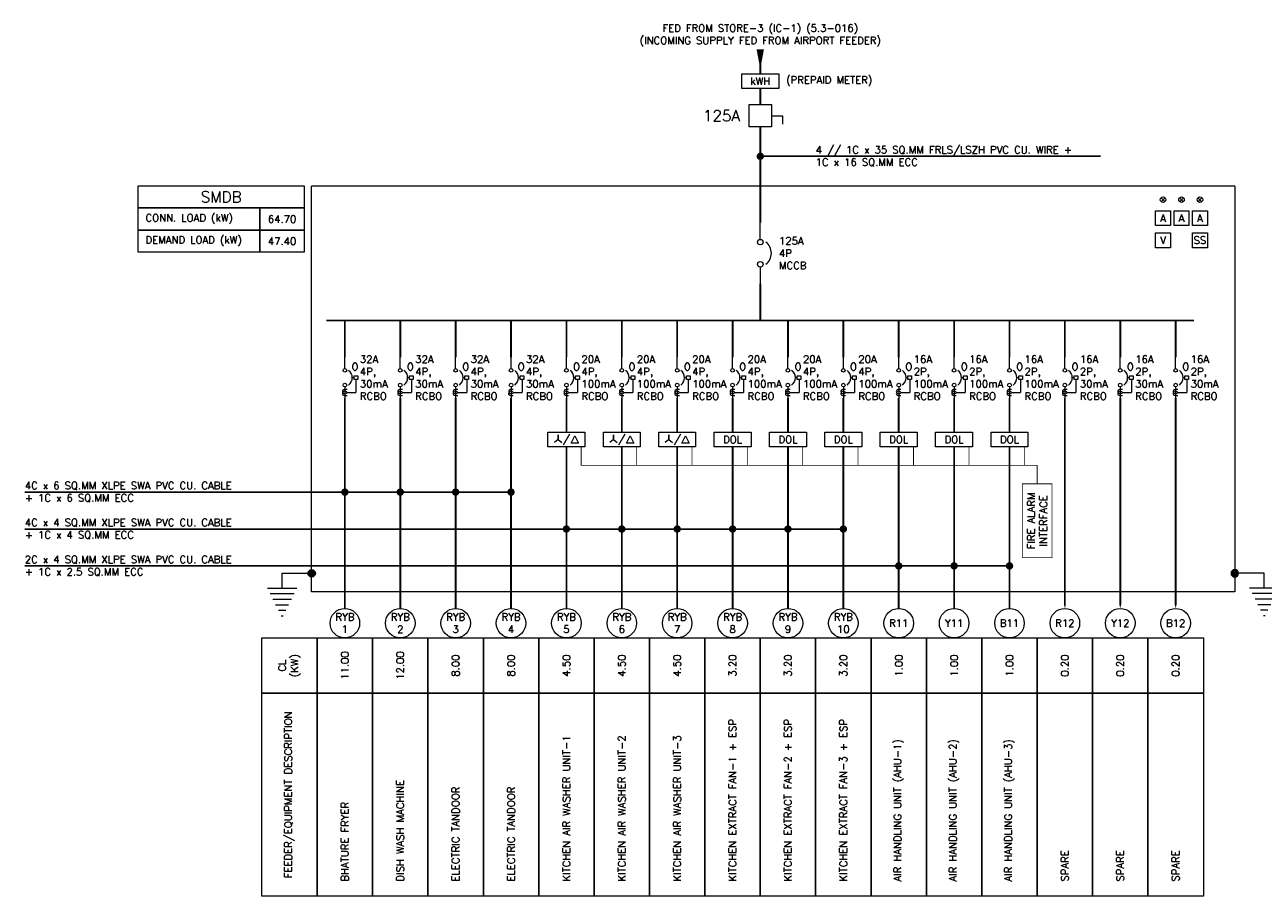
# Model space of a CAD drawing. Header units: millimetres. Extents: x -116035 to 11825, y -16901 to 13107.
# Tile 2 of 9: x -116035 to -99264, y 1300 to 13107. Entities that reach past the tile are written whole.
import ezdxf
from ezdxf.enums import TextEntityAlignment as Align

# ---------------------------------------------------------------- set-up
doc = ezdxf.new("R2010")
doc.units = ezdxf.units.MM
doc.linetypes.add('HIDDENX2', pattern=[19.05, 12.7, -6.35])
doc.linetypes.add('PHANTOM', pattern=[63.5, 31.75, -6.35, 6.35, -6.35, 6.35, -6.35])
for name, color, linetype, lineweight, true_color in [('M-MEP-ELPR-CABLE', 7, 'PHANTOM', 20, 0xb914eb), ('M-MEP-ELPR-CKT', 7, 'HIDDENX2', 20, 0x960000), ('M-MEP-ELPR-EQUIP', 6, 'Continuous', 20, 0xff00ff), ('M-MEP-ELSL-BREAKER', 7, 'Continuous', 20, 0xa41be4), ('M-MEP-ELSL-DEVICES', 7, 'Continuous', 20, 0xa41be4)]:
    doc.layers.add(name, color=color, linetype=linetype, lineweight=lineweight, true_color=true_color)
doc.layers.add('M-MEP-GEN', color=7, linetype='Continuous', lineweight=20)
doc.styles.add('100 ROMANS', font='romans.shx')
doc.styles.get("Standard").update_dxf_attribs({"font": 'romans.shx'})
doc.dimstyles.new('100-ROMANS', dxfattribs={"dimtxt": 100, "dimasz": 0.18, "dimexe": 0.18, "dimexo": 0.0625, "dimgap": 0.09, "dimtad": 0, "dimtih": 1, "dimtoh": 1, "dimdec": 4, "dimzin": 0, "dimdsep": 46, "dimtxsty": '100 ROMANS', "dimcen": 0.09, "dimadec": 0, "dimazin": 0, "dimtfac": 1, "dimtdec": 4, "dimtofl": 0, "dimtmove": 0, "dimatfit": 3, "dimfxl": 1, "dimtolj": 1, "dimtzin": 0, "dimarcsym": 0})

# ---------------------------------------------------------------- blocks, each defined once
blk = doc.blocks.new('EARTH')
h = blk.add_hatch(color=0)
h.dxf.hatch_style = 1
h.paths.add_polyline_path([(25, 0, 1), (-25, 0, 1)])
at = {"color": 0}
for p, q in [((-300, -100), (-100, -100)), ((-281.25, -137.5), (-118.75, -137.5)), ((-262.5, -175), (-137.5, -175)), ((-243.75, -212.5), (-156.25, -212.5)), ((-225, -250), (-175, -250)), ((-206.25, -287.5), (-193.75, -287.5))]:
    blk.add_line(p, q, dxfattribs=at)
blk.add_lwpolyline([(-200, -100), (-200, 0), (0, 0)], dxfattribs=at)
blk.add_circle((0, 0), 25, dxfattribs=at)
blk = doc.blocks.new('MCCB')
at = {"color": 0}
for points in [[(150, 0), (0, 0)], [(400, 0), (550, 0)]]:
    blk.add_lwpolyline(points, dxfattribs=at)
for centre in [(175, 0), (375, 0)]:
    blk.add_circle(centre, 25, dxfattribs=at)
blk.add_arc((275, -25), 125, 36.8699, 143.1301, dxfattribs=at)
blk = doc.blocks.new('TPN ISO')
at = {"color": 0}
blk.add_lwpolyline([(-100, 200), (100, 200), (100, 0), (-100, 0)], close=True, dxfattribs=at)
blk.add_lwpolyline([(100, 100), (200, 100), (200, 25)], dxfattribs=at)
blk.add_solid([(-100, 0), (100, 200), (100, 0), (-100, 0)], dxfattribs=at)
blk.add_attdef('XXXA', text='', height=100, dxfattribs=at).set_placement((-350, 100), align=Align.MIDDLE_CENTER)
blk = doc.blocks.new('DOL STARTER')
at = {"color": 0}
blk.add_lwpolyline([(-250, 200), (250, 200), (250, 0), (-250, 0)], close=True, dxfattribs=at)
blk.add_attdef('DOL', text='', height=100, dxfattribs=at).set_placement((0, 100), align=Align.MIDDLE_CENTER)
blk = doc.blocks.new('RCBO')
at = {"color": 0}
for p, q in [((275, 125), (275, 100)), ((300, 150), (475, 150)), ((475, 29), (475, 150))]:
    blk.add_line(p, q, dxfattribs=at)
blk.add_lwpolyline([(250, 175), (300, 175), (300, 125), (250, 125)], close=True, dxfattribs=at)
for points in [[(150, 0), (0, 0)], [(400, 0), (550, 0)]]:
    blk.add_lwpolyline(points, dxfattribs=at)
blk.add_lwpolyline([(436, 29), (436, -10, 0.44435), (462, -33, 0.708721), (475, 29, 0.735983), (490, -34, 0.414214), (514, -10), (514, 29)], format="xyb", dxfattribs=at)
for centre in [(175, 0), (375, 0)]:
    blk.add_circle(centre, 25, dxfattribs=at)
blk.add_arc((275, -25), 125, 36.8699, 143.1301, dxfattribs=at)
blk.add_attdef('O', text='', height=100, rotation=90, dxfattribs=at).set_placement((125, 137), align=Align.MIDDLE_CENTER)
blk = doc.blocks.new('STAR-DELTA STARTER')
at = {"color": 0}
for p, q in [((43, 175), (-43, 25)), ((-112, 100), (-162, 62)), ((-112, 162), (-112, 100)), ((-112, 100), (-112, 162)), ((-112, 100), (-62, 62))]:
    blk.add_line(p, q, dxfattribs=at)
for points in [[(-250, 200), (250, 200), (250, 0), (-250, 0)], [(112, 150), (112, 150), (162, 50), (62, 50)]]:
    blk.add_lwpolyline(points, close=True, dxfattribs=at)
blk = doc.blocks.new('VOLTMETER')
at = {"color": 0}
blk.add_lwpolyline([(-100, 200), (100, 200), (100, 0), (-100, 0)], close=True, dxfattribs=at)
blk.add_attdef('V', text='', height=100, dxfattribs=at).set_placement((0, 100), align=Align.MIDDLE_CENTER)
blk = doc.blocks.new('VSS')
at = {"color": 0}
blk.add_lwpolyline([(-100, 200), (100, 200), (100, 0), (-100, 0)], close=True, dxfattribs=at)
blk.add_attdef('SS', text='', height=100, dxfattribs=at).set_placement((0, 100), align=Align.MIDDLE_CENTER)
blk = doc.blocks.new('AMMETER')
at = {"color": 0}
blk.add_lwpolyline([(-100, 200), (100, 200), (100, 0), (-100, 0)], close=True, dxfattribs=at)
blk.add_attdef('A', text='', height=100, dxfattribs=at).set_placement((0, 100), align=Align.MIDDLE_CENTER)
blk = doc.blocks.new('IND. LAMPS')
at = {"color": 1, "true_color": 0xff0000}
for p, q in [((-277, 27), (-223, -27)), ((-277, -27), (-223, 27))]:
    blk.add_line(p, q, dxfattribs=at)
at = {"color": 56, "true_color": 0x7f7f00}
for p, q in [((-27, 27), (27, -27)), ((-27, -27), (27, 27))]:
    blk.add_line(p, q, dxfattribs=at)
at = {"color": 5, "true_color": 0x0000ff}
for p, q in [((223, 27), (277, -27)), ((223, -27), (277, 27))]:
    blk.add_line(p, q, dxfattribs=at)
at = {"color": 1, "true_color": 0xff0000}
blk.add_circle((-250, 0), 37.5, dxfattribs=at)
at = {"color": 56, "true_color": 0x7f7f00}
blk.add_circle((0, 0), 37.5, dxfattribs=at)
at = {"color": 5, "true_color": 0x0000ff}
blk.add_circle((250, 0), 37.5, dxfattribs=at)
blk = doc.blocks.new('KWH')
at = {"color": 0}
blk.add_lwpolyline([(-250, 200), (250, 200), (250, 0), (-250, 0)], close=True, dxfattribs=at)
blk.add_attdef('KWH', text='', height=100, dxfattribs=at).set_placement((0, 100), align=Align.MIDDLE_CENTER)

msp = doc.modelspace()

# ---------------------------------------------------------------- linework, layer by layer
at = {"layer": 'M-MEP-ELPR-CABLE', "color": 1, "ltscale": 0.1, "true_color": 0xff0000}
for points in [[(-106075, 12443, 25, 25, 0), (-106075, 12575, 25, 100, 0), (-106075, 12775, 0, 0, 0)], [(-106075, 12025, 25, 25, 0), (-106075, 12243, 25, 25, 0)]]:
    msp.add_lwpolyline(points, format="xyseb", dxfattribs=at)
at = {"layer": 'M-MEP-ELPR-CABLE', "color": 1, "ltscale": 0.1, "true_color": 0xff0000, "const_width": 25}
for points in [[(-106075, 10425), (-106075, 11725)], [(-111700, 5200), (-111700, 8050)], [(-110950, 5200), (-110950, 8050)], [(-110200, 5200), (-110200, 8050)], [(-109450, 5200), (-109450, 8050)], [(-108700, 5200), (-108700, 7387)], [(-107950, 5200), (-107950, 7387)], [(-107200, 5200), (-107200, 7387)], [(-106450, 5200), (-106450, 7387)], [(-105700, 5200), (-105700, 7387)], [(-104950, 5200), (-104950, 7387)], [(-104200, 5200), (-104200, 7387)], [(-103450, 5200), (-103450, 7387)], [(-102700, 5200), (-102700, 7387)]]:
    msp.add_lwpolyline(points, dxfattribs=at)
at = {"layer": 'M-MEP-ELPR-CKT', "color": 116, "ltscale": 0.1, "true_color": 0x136734, "const_width": 10}
for points in [[(-108500, 7387), (-108500, 7137), (-102325, 7137)], [(-107750, 7387), (-107750, 7137)], [(-107000, 7387), (-107000, 7137)], [(-106250, 7387), (-106250, 7137)], [(-105500, 7387), (-105500, 7137)], [(-104750, 7387), (-104750, 7137)], [(-104000, 7387), (-104000, 7137)], [(-103250, 7387), (-103250, 7137)], [(-102500, 7387), (-102500, 7137)], [(-102325, 6887), (-102325, 7137)]]:
    msp.add_lwpolyline(points, dxfattribs=at)
msp.add_lwpolyline([(-102525, 6887), (-102125, 6887), (-102125, 5887), (-102525, 5887)], close=True, dxfattribs=at)
at = {"layer": 'M-MEP-ELPR-EQUIP', "linetype": 'HIDDENX2', "ltscale": 0.15}
msp.add_lwpolyline([(-112150, 5425), (-112150, 10925), (-99650, 10925), (-99650, 5425)], close=True, dxfattribs=at)
at = {"layer": 'M-MEP-GEN'}
for points in [[(-114500, 10925), (-112250, 10925), (-112250, 10625), (-114500, 10625)], [(-114500, 10625), (-112850, 10625), (-112850, 10325), (-114500, 10325)], [(-112250, 10625), (-112250, 10325), (-112850, 10325), (-112850, 10625)], [(-114500, 10325), (-112850, 10325), (-112850, 10025), (-114500, 10025)], [(-112250, 10325), (-112250, 10025), (-112850, 10025), (-112850, 10325)], [(-112825, 4800), (-112075, 4800), (-112075, 4050), (-112825, 4050)], [(-112075, 4800), (-111325, 4800), (-111325, 4050), (-112075, 4050)], [(-111325, 4800), (-110575, 4800), (-110575, 4050), (-111325, 4050)], [(-110575, 4800), (-109825, 4800), (-109825, 4050), (-110575, 4050)], [(-109825, 4800), (-109075, 4800), (-109075, 4050), (-109825, 4050)], [(-109075, 4800), (-108325, 4800), (-108325, 4050), (-109075, 4050)], [(-108325, 4800), (-107575, 4800), (-107575, 4050), (-108325, 4050)], [(-107575, 4800), (-106825, 4800), (-106825, 4050), (-107575, 4050)], [(-106825, 4800), (-106075, 4800), (-106075, 4050), (-106825, 4050)], [(-106075, 4800), (-105325, 4800), (-105325, 4050), (-106075, 4050)], [(-105325, 4800), (-104575, 4800), (-104575, 4050), (-105325, 4050)], [(-104575, 4800), (-103825, 4800), (-103825, 4050), (-104575, 4050)], [(-103825, 4800), (-103075, 4800), (-103075, 4050), (-103825, 4050)], [(-103075, 4800), (-102325, 4800), (-102325, 4050), (-103075, 4050)], [(-102325, 4800), (-101575, 4800), (-101575, 4050), (-102325, 4050)], [(-101575, 4800), (-100825, 4800), (-100825, 4050), (-101575, 4050)], [(-100825, 4800), (-100075, 4800), (-100075, 4050), (-100825, 4050)], [(-112825, 4050), (-112075, 4050), (-112075, 1300), (-112825, 1300)], [(-112075, 4050), (-111325, 4050), (-111325, 1300), (-112075, 1300)], [(-111325, 4050), (-110575, 4050), (-110575, 1300), (-111325, 1300)], [(-110575, 4050), (-109825, 4050), (-109825, 1300), (-110575, 1300)], [(-109825, 4050), (-109075, 4050), (-109075, 1300), (-109825, 1300)], [(-109075, 4050), (-108325, 4050), (-108325, 1300), (-109075, 1300)], [(-108325, 4050), (-107575, 4050), (-107575, 1300), (-108325, 1300)], [(-107575, 4050), (-106825, 4050), (-106825, 1300), (-107575, 1300)], [(-106825, 4050), (-106075, 4050), (-106075, 1300), (-106825, 1300)], [(-106075, 4050), (-105325, 4050), (-105325, 1300), (-106075, 1300)], [(-105325, 4050), (-104575, 4050), (-104575, 1300), (-105325, 1300)], [(-104575, 4050), (-103825, 4050), (-103825, 1300), (-104575, 1300)], [(-103825, 4050), (-103075, 4050), (-103075, 1300), (-103825, 1300)], [(-103075, 4050), (-102325, 4050), (-102325, 1300), (-103075, 1300)], [(-102325, 4050), (-101575, 4050), (-101575, 1300), (-102325, 1300)], [(-101575, 4050), (-100825, 4050), (-100825, 1300), (-101575, 1300)], [(-100825, 4050), (-100075, 4050), (-100075, 1300), (-100825, 1300)]]:
    msp.add_lwpolyline(points, close=True, dxfattribs=at)
at = {"layer": 'M-MEP-GEN', "const_width": 25}
for points in [[(-106075, 9100), (-106075, 9600)], [(-111950, 9100), (-100200, 9100)], [(-111700, 8600), (-111700, 9100)], [(-110950, 8600), (-110950, 9100)], [(-110200, 8600), (-110200, 9100)], [(-109450, 8600), (-109450, 9100)], [(-108700, 8600), (-108700, 9100)], [(-107950, 8600), (-107950, 9100)], [(-107200, 8600), (-107200, 9100)], [(-106450, 8600), (-106450, 9100)], [(-105700, 8600), (-105700, 9100)], [(-104950, 8600), (-104950, 9100)], [(-104200, 8600), (-104200, 9100)], [(-103450, 8600), (-103450, 9100)], [(-102700, 8600), (-102700, 9100)], [(-101950, 8600), (-101950, 9100)], [(-101200, 8600), (-101200, 9100)], [(-100450, 8600), (-100450, 9100)], [(-108700, 7587), (-108700, 8050)], [(-107950, 7587), (-107950, 8050)], [(-107200, 7587), (-107200, 8050)], [(-106450, 7587), (-106450, 8050)], [(-105700, 7587), (-105700, 8050)], [(-104950, 7587), (-104950, 8050)], [(-104200, 7587), (-104200, 8050)], [(-103450, 7587), (-103450, 8050)], [(-102700, 7587), (-102700, 8050)]]:
    msp.add_lwpolyline(points, dxfattribs=at)
at = {"layer": 'M-MEP-GEN'}
for points in [[(-101950, 5200, 0, 100, 0), (-101950, 5400, 25, 25, 0), (-101950, 8050, 0, 0, 0)], [(-101200, 5200, 0, 100, 0), (-101200, 5400, 25, 25, 0), (-101200, 8050, 0, 0, 0)], [(-100450, 5200, 0, 100, 0), (-100450, 5400, 25, 25, 0), (-100450, 8050, 0, 0, 0)]]:
    msp.add_lwpolyline(points, format="xyseb", dxfattribs=at)
for centre in [(-111700, 5000), (-110950, 5000), (-110200, 5000), (-109450, 5000), (-108700, 5000), (-107950, 5000), (-107200, 5000), (-106450, 5000), (-105700, 5000), (-104950, 5000), (-104200, 5000), (-103450, 5000), (-102700, 5000), (-101950, 5000), (-101200, 5000), (-100450, 5000)]:
    msp.add_circle(centre, 200, dxfattribs=at)

# ---------------------------------------------------------------- block references
at = {"layer": 'M-MEP-ELPR-EQUIP', "xscale": 1.5, "yscale": 1.5, "zscale": 1.5}
msp.add_blockref('TPN ISO', (-106075, 11725), dxfattribs=at).add_auto_attribs({'XXXA': '125A'})
at = {"layer": 'M-MEP-ELPR-EQUIP'}
for name, p in [('IND. LAMPS', (-100371, 10737)), ('STAR-DELTA STARTER', (-108700, 7387)), ('STAR-DELTA STARTER', (-107950, 7387)), ('STAR-DELTA STARTER', (-107200, 7387))]:
    msp.add_blockref(name, p, dxfattribs=at)
for p in [(-106450, 7387), (-105700, 7387), (-104950, 7387), (-104200, 7387), (-103450, 7387), (-102700, 7387)]:
    msp.add_blockref('DOL STARTER', p, dxfattribs=at).add_auto_attribs({'DOL': 'DOL'})
at = {"layer": 'M-MEP-ELSL-BREAKER', "xscale": 1.5, "yscale": 1.5, "zscale": 1.5, "rotation": 270}
msp.add_blockref('MCCB', (-106075, 10425), dxfattribs=at)
at = {"layer": 'M-MEP-ELSL-BREAKER', "rotation": 270}
for p in [(-111700, 8600), (-110950, 8600), (-110200, 8600), (-109450, 8600), (-108700, 8600), (-107950, 8600), (-107200, 8600), (-106450, 8600), (-105700, 8600), (-104950, 8600), (-104200, 8600), (-103450, 8600), (-102700, 8600), (-101950, 8600), (-101200, 8600), (-100450, 8600)]:
    msp.add_blockref('RCBO', p, dxfattribs=at).add_auto_attribs({'O': 'O'})
at = {"layer": 'M-MEP-ELSL-DEVICES'}
for name, p, values in [('KWH', (-106075, 12243), {'KWH': 'kWH'}), ('AMMETER', (-100621, 10387), {'A': 'A'}), ('AMMETER', (-100371, 10387), {'A': 'A'}), ('AMMETER', (-100121, 10387), {'A': 'A'}), ('VOLTMETER', (-100621, 10087), {'V': 'V'}), ('VSS', (-100121, 10087), {'SS': 'SS'})]:
    msp.add_blockref(name, p, dxfattribs=at).add_auto_attribs(values)
at = {"layer": 'M-MEP-ELSL-DEVICES', "yscale": 2, "zscale": 2}
for p, xscale in [((-112150, 5675), 2), ((-99650, 5675), -2)]:
    msp.add_blockref('EARTH', p, dxfattribs=dict(at, xscale=xscale))

# ---------------------------------------------------------------- texts
at = {"layer": 'M-MEP-ELPR-CKT', "color": 116, "ltscale": 0.1, "true_color": 0x136734, "insert": (-102325, 6387), "char_height": 100, "attachment_point": 5, "rotation": 90}
msp.add_mtext_dynamic_manual_height_columns('FIRE ALARM INTERFACE', width=987.88, gutter_width=0, heights=[4859], dxfattribs=at)
at = {"layer": 'M-MEP-GEN'}
for s, width, gutter_width, heights, insert, char_height, attachment_point in [('\\pxqc;FED FROM STORE-3 (IC-1) (5.3-016) \\P(INCOMING SUPPLY FED FROM AIRPORT FEEDER)', 5731.64, 1, [550], (-106075, 12962), 100, 5), ('(PREPAID METER)', 1560.89, 1, [621], (-105725, 12343), 100, 4), ('4 // 1C x 35 SQ.MM FRLS/LSZH PVC CU. WIRE + 1C x 16 SQ.MM ECC', 3907.1, 1, [621], (-105325, 11325), 100, 4), ('SMDB', 4370.22, 3325, [0], (-113375, 10775), 150, 5), ('CONN. LOAD (kW)', 4370.22, 3325, [0], (-114400, 10475), 100, 4), ('64.70', 262.9, 3325, [0], (-112550, 10475), 100, 5), ('DEMAND LOAD (kW)', 4370.22, 3325, [0], (-114400, 10175), 100, 4), ('47.40', 262.9, 3325, [0], (-112550, 10175), 100, 5), ('125A 4P \\PMCCB', 507.33, 1, [586], (-105822, 10012), 100, 4), ('32A \\P4P, \\P30mA\\PRCBO', 838.18, 0, [1268], (-111497, 8325), 100, 4), ('32A \\P4P, \\P30mA\\PRCBO', 838.18, 0, [1268], (-110747, 8325), 100, 4), ('32A \\P4P, \\P30mA\\PRCBO', 838.18, 0, [1268], (-109997, 8325), 100, 4), ('32A \\P4P, \\P30mA\\PRCBO', 838.18, 0, [1268], (-109247, 8325), 100, 4), ('20A \\P4P, \\P100mA\\PRCBO', 838.18, 0, [1268], (-108497, 8325), 100, 4), ('20A \\P4P, \\P100mA\\PRCBO', 838.18, 0, [1268], (-107747, 8325), 100, 4), ('20A \\P4P, \\P100mA\\PRCBO', 838.18, 0, [1268], (-106997, 8325), 100, 4), ('20A \\P4P, \\P100mA\\PRCBO', 838.18, 0, [1268], (-106247, 8325), 100, 4), ('20A \\P4P, \\P100mA\\PRCBO', 838.18, 0, [1268], (-105497, 8325), 100, 4), ('20A \\P4P, \\P100mA\\PRCBO', 838.18, 0, [1268], (-104747, 8325), 100, 4), ('16A \\P2P, \\P100mA\\PRCBO', 838.18, 0, [1268], (-103997, 8325), 100, 4), ('16A \\P2P, \\P100mA\\PRCBO', 838.18, 0, [1268], (-103247, 8325), 100, 4), ('16A \\P2P, \\P100mA\\PRCBO', 838.18, 0, [1268], (-102497, 8325), 100, 4), ('16A \\P2P, \\P30mA\\PRCBO', 838.18, 0, [1268], (-101747, 8325), 100, 4), ('16A \\P2P, \\P30mA\\PRCBO', 838.18, 0, [1268], (-100997, 8325), 100, 4), ('16A \\P2P, \\P30mA\\PRCBO', 838.18, 0, [1268], (-100247, 8325), 100, 4), ('4C x 6 SQ.MM XLPE SWA PVC CU. CABLE\\P+ 1C x 6 SQ.MM ECC', 3664.79, 1, [621], (-116035, 6775), 100, 4), ('4C x 4 SQ.MM XLPE SWA PVC CU. CABLE\\P+ 1C x 4 SQ.MM ECC', 3664.79, 1, [621], (-116035, 6275), 100, 4), ('2C x 4 SQ.MM XLPE SWA PVC CU. CABLE\\P+ 1C x 2.5 SQ.MM ECC', 3664.79, 1, [621], (-116035, 5775), 100, 4), ('RYB\\P1', 153.38, 1, [0], (-111700, 5000), 100, 5), ('RYB\\P2', 153.38, 1, [0], (-110950, 5000), 100, 5), ('RYB\\P3', 153.38, 1, [0], (-110200, 5000), 100, 5), ('RYB\\P4', 153.38, 1, [0], (-109450, 5000), 100, 5), ('RYB\\P5', 153.38, 1, [0], (-108700, 5000), 100, 5), ('RYB\\P6', 153.38, 1, [0], (-107950, 5000), 100, 5), ('RYB\\P7', 153.38, 1, [0], (-107200, 5000), 100, 5), ('RYB\\P8', 153.38, 1, [0], (-106450, 5000), 100, 5), ('RYB\\P9', 153.38, 1, [0], (-105700, 5000), 100, 5), ('RYB\\P10', 153.38, 1, [0], (-104950, 5000), 100, 5), ('R11', 153.38, 1, [0], (-104200, 5000), 100, 5), ('Y11', 153.38, 1, [0], (-103450, 5000), 100, 5), ('B11', 153.38, 1, [0], (-102700, 5000), 100, 5), ('R12', 153.38, 1, [0], (-101950, 5000), 100, 5), ('Y12', 153.38, 1, [0], (-101200, 5000), 100, 5), ('B12', 153.38, 1, [0], (-100450, 5000), 100, 5)]:
    msp.add_mtext_dynamic_manual_height_columns(s, width=width, gutter_width=gutter_width, heights=heights, dxfattribs=dict(at, insert=insert, char_height=char_height, attachment_point=attachment_point))
at = {"layer": 'M-MEP-GEN', "char_height": 100, "rotation": 90}
for s, width, heights, insert, attachment_point in [('\\pxqc;CL (KW)', 461.24, [859], (-112450, 4425), 5), ('11.00', 100, [0], (-111700, 4425), 5), ('12.00', 347.96, [0], (-110950, 4425), 5), ('8.00', 370.9, [146], (-110200, 4425), 5), ('8.00', 370.9, [146], (-109450, 4425), 5), ('4.50', 347.96, [0], (-108700, 4425), 5), ('4.50', 347.96, [0], (-107950, 4425), 5), ('4.50', 347.96, [0], (-107200, 4425), 5), ('3.20', 347.96, [0], (-106450, 4425), 5), ('3.20', 347.96, [0], (-105700, 4425), 5), ('3.20', 347.96, [0], (-104950, 4425), 5), ('1.00', 347.96, [0], (-104200, 4425), 5), ('1.00', 347.96, [0], (-103450, 4425), 5), ('1.00', 347.96, [0], (-102700, 4425), 5), ('0.20', 347.96, [0], (-101950, 4425), 5), ('0.20', 347.96, [0], (-101200, 4425), 5), ('0.20', 347.96, [0], (-100450, 4425), 5), ('FEEDER/EQUIPMENT DESCRIPTION', 4677.94, [0], (-112450, 2675), 5), ('KITCHEN AIR WASHER UNIT-1', 2800, [0], (-108700, 1500), 4), ('KITCHEN AIR WASHER UNIT-2', 2800, [0], (-107950, 1500), 4), ('KITCHEN AIR WASHER UNIT-3', 2800, [0], (-107200, 1500), 4), ('KITCHEN EXTRACT FAN-1 + ESP', 2800, [0], (-106450, 1500), 4), ('KITCHEN EXTRACT FAN-2 + ESP', 2800, [0], (-105700, 1500), 4), ('KITCHEN EXTRACT FAN-3 + ESP', 2800, [100], (-104950, 1500), 4), ('AIR HANDLING UNIT (AHU-1)', 2800, [0], (-104200, 1500), 4), ('AIR HANDLING UNIT (AHU-2)', 2800, [0], (-103450, 1500), 4), ('AIR HANDLING UNIT (AHU-3)', 2800, [0], (-102700, 1500), 4), ('DISH WASH MACHINE ', 2800, [0], (-110950, 1500), 4), ('ELECTRIC TANDOOR', 2800, [0], (-110200, 1500), 4), ('ELECTRIC TANDOOR', 2800, [0], (-109450, 1500), 4), ('BHATURE FRYER', 2800, [0], (-111700, 1500), 4), ('SPARE', 2800, [0], (-101950, 1500), 4), ('SPARE', 2800, [0], (-101200, 1500), 4), ('SPARE', 2800, [100], (-100450, 1500), 4)]:
    msp.add_mtext_dynamic_manual_height_columns(s, width=width, gutter_width=1, heights=heights, dxfattribs=dict(at, insert=insert, attachment_point=attachment_point))

# ---------------------------------------------------------------- leaders
at = {"layer": 'M-MEP-GEN'}
for points, override in [([(-106075, 11325), (-101470, 11325)], {"dimasz": 100, "dimgap": 0.09, "dimtad": 0, "dimldrblk": 'DOT'}), ([(-110200, 6775), (-116035, 6775)], {"dimasz": 100, "dimldrblk": 'DOT'}), ([(-111700, 6775), (-116035, 6775)], {"dimasz": 100, "dimldrblk": 'DOT'}), ([(-110950, 6775), (-115285, 6775)], {"dimasz": 100, "dimldrblk": 'DOT'}), ([(-109450, 6775), (-113785, 6775)], {"dimasz": 100, "dimldrblk": 'DOT'}), ([(-107950, 6275), (-116035, 6275)], {"dimasz": 100, "dimldrblk": 'DOT'}), ([(-108700, 6275), (-116035, 6275)], {"dimasz": 100, "dimldrblk": 'DOT'}), ([(-106450, 6275), (-116035, 6275)], {"dimasz": 100, "dimldrblk": 'DOT'}), ([(-104950, 6275), (-116035, 6275)], {"dimasz": 100, "dimldrblk": 'DOT'}), ([(-107200, 6275), (-115285, 6275)], {"dimasz": 100, "dimldrblk": 'DOT'}), ([(-105700, 6275), (-113785, 6275)], {"dimasz": 100, "dimldrblk": 'DOT'}), ([(-103450, 5775), (-116035, 5775)], {"dimasz": 100, "dimldrblk": 'DOT'}), ([(-102700, 5775), (-116035, 5775)], {"dimasz": 100, "dimldrblk": 'DOT'}), ([(-104200, 5775), (-116035, 5775)], {"dimasz": 100, "dimldrblk": 'DOT'})]:
    msp.add_leader(points, dimstyle='100-ROMANS', override=override, dxfattribs=at)

doc.saveas('drawing.dxf')
